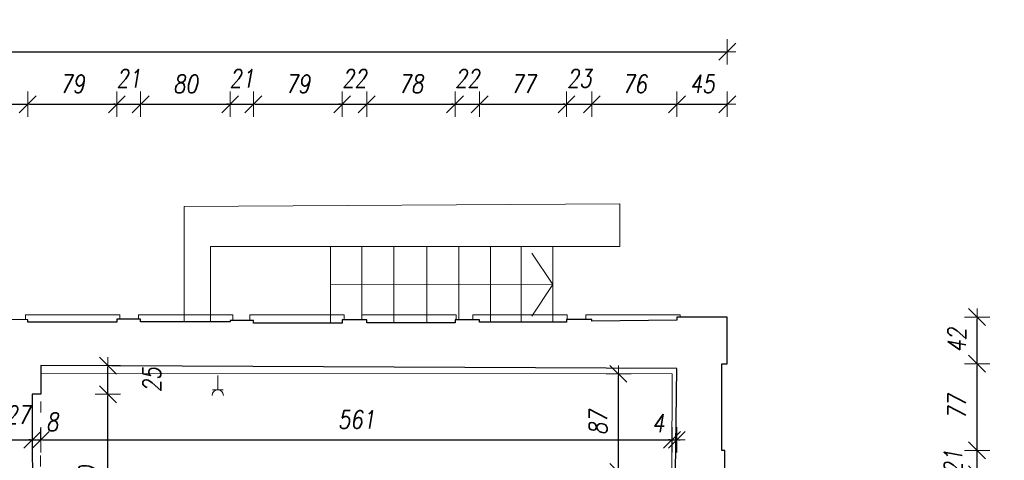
# Model space of a CAD drawing. Header units: millimetres. Extents: x -60479 to 14193, y -32440 to 949.
# Tile 67 of 68: x -7746 to 1006, y -2967 to 949. Entities that reach past the tile are written whole.
import ezdxf

# ---------------------------------------------------------------- set-up
doc = ezdxf.new("R2010")
doc.units = ezdxf.units.MM
doc.header["$LTSCALE"] = 8
doc.linetypes.add('ACAD_ISO03W100', pattern=[30, 12, -18])
doc.layers.get('Defpoints').update_dxf_attribs({"lineweight": 0})
for name, color, linetype, lineweight in [('A_DIMEN', 7, 'Continuous', 0), ('instalacje', 6, 'Continuous', 0), ('parter_parapet', 6, 'Continuous', 0), ('parter_podciąg', 2, 'ACAD_ISO03W100', 0), ('parter_rzut', 7, 'Continuous', 30), ('parter_widok', 4, 'Continuous', 0), ('RZUT_wymiarowanie', 2, 'Continuous', 0)]:
    doc.layers.add(name, color=color, linetype=linetype, lineweight=lineweight)
doc.styles.add('ROMANS1', font='romans.shx', dxfattribs={"width": 0.8, "oblique": 10})
doc.dimstyles.new('NARCH100', dxfattribs={"dimscale": 100, "dimtxt": 1.6, "dimasz": 0.15, "dimexe": 0, "dimexo": 0, "dimgap": 1, "dimtad": 1, "dimdec": 0, "dimlfac": 0.1, "dimrnd": 1, "dimdsep": 46, "dimtxsty": 'ROMANS1', "dimblk": 'wym', "dimcen": -1.5, "dimse1": 1, "dimse2": 1, "dimclrd": 4, "dimclre": 4, "dimclrt": 3, "dimadec": 0, "dimazin": 0, "dimtfac": 0.04, "dimtdec": 0, "dimtmove": 2, "dimatfit": 3, "dimldrblk": 'wym', "dimfxl": 0, "dimtolj": 1, "dimarcsym": 0})

# ---------------------------------------------------------------- blocks, each defined once
blk = doc.blocks.new('wym')
at = {"layer": 'A_DIMEN', "color": 4, "ltscale": 100}
for p, q in [((0, -7.5), (0, 7.5)), ((-5, -5), (5, 5)), ((-5, 0), (5, 0))]:
    blk.add_line(p, q, dxfattribs=at)
blk = doc.blocks.new('*D106')
at = {"layer": 'Defpoints', "color": 0, "transparency": 16777216}
for p in [(-7674.5, 197.8), (-8872.6, -1708.2), (-7674.5, -1717.5)]:
    blk.add_point(p, dxfattribs=at)
at = {"layer": 'RZUT_wymiarowanie', "color": 4, "lineweight": -2, "transparency": 16777216}
blk.add_line((-8857.6, 197.8), (-7689.5, 197.8), dxfattribs=at)
at = {"layer": 'RZUT_wymiarowanie', "color": 4, "lineweight": -2, "transparency": 16777216, "xscale": 15, "yscale": 15, "zscale": 15, "rotation": 179.9999999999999}
blk.add_blockref('wym', (-8872.6, 197.8), dxfattribs=at)
at = {"layer": 'RZUT_wymiarowanie', "color": 4, "lineweight": -2, "transparency": 16777216, "xscale": 15, "yscale": 15, "zscale": 15}
blk.add_blockref('wym', (-7674.5, 197.8), dxfattribs=at)
at = {"layer": 'RZUT_wymiarowanie', "color": 3, "transparency": 16777216, "insert": (-8273.5, 377.8), "char_height": 160, "attachment_point": 5, "style": 'ROMANS1'}
blk.add_mtext('\\A1;120', dxfattribs=at)
blk = doc.blocks.new('*D107')
at = {"layer": 'Defpoints', "color": 0, "transparency": 16777216}
for p in [(-6883, 197.8), (-7674.5, -1717.5), (-6883, -1713.9)]:
    blk.add_point(p, dxfattribs=at)
at = {"layer": 'RZUT_wymiarowanie', "color": 4, "lineweight": -2, "transparency": 16777216}
blk.add_line((-7659.5, 197.8), (-6898, 197.8), dxfattribs=at)
at = {"layer": 'RZUT_wymiarowanie', "color": 4, "lineweight": -2, "transparency": 16777216, "xscale": 15, "yscale": 15, "zscale": 15, "rotation": 179.9999999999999}
blk.add_blockref('wym', (-7674.5, 197.8), dxfattribs=at)
at = {"layer": 'RZUT_wymiarowanie', "color": 4, "lineweight": -2, "transparency": 16777216, "xscale": 15, "yscale": 15, "zscale": 15}
blk.add_blockref('wym', (-6883, 197.8), dxfattribs=at)
at = {"layer": 'RZUT_wymiarowanie', "color": 3, "transparency": 16777216, "insert": (-7278.7, 377.8), "char_height": 160, "attachment_point": 5, "style": 'ROMANS1'}
blk.add_mtext('\\A1;79', dxfattribs=at)
blk = doc.blocks.new('*D108')
at = {"layer": 'Defpoints', "color": 0, "transparency": 16777216}
for p in [(-6671.6, 197.8), (-6883, -1713.9), (-6671.6, -1713.9)]:
    blk.add_point(p, dxfattribs=at)
at = {"layer": 'RZUT_wymiarowanie', "color": 4, "lineweight": -2, "transparency": 16777216}
for p, q in [((-6898, 197.8), (-6913, 197.8)), ((-6883, 197.8), (-6671.6, 197.8)), ((-6656.6, 197.8), (-6641.6, 197.8))]:
    blk.add_line(p, q, dxfattribs=at)
at = {"layer": 'RZUT_wymiarowanie', "color": 4, "lineweight": -2, "transparency": 16777216, "xscale": 15, "yscale": 15, "zscale": 15}
for p, rotation in [((-6883, 197.8), 359.9999999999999), ((-6671.6, 197.8), 179.9999999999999)]:
    blk.add_blockref('wym', p, dxfattribs=dict(at, rotation=rotation))
at = {"layer": 'RZUT_wymiarowanie', "color": 3, "transparency": 16777216, "insert": (-6777.3, 427.8), "char_height": 160, "attachment_point": 5, "style": 'ROMANS1'}
blk.add_mtext('\\A1;21', dxfattribs=at)
blk = doc.blocks.new('*D109')
at = {"layer": 'Defpoints', "color": 0, "transparency": 16777216}
for p in [(-5875.2, 197.8), (-6671.6, -1713.9), (-5875.2, -1723.5)]:
    blk.add_point(p, dxfattribs=at)
at = {"layer": 'RZUT_wymiarowanie', "color": 4, "lineweight": -2, "transparency": 16777216}
blk.add_line((-6656.6, 197.8), (-5890.2, 197.8), dxfattribs=at)
at = {"layer": 'RZUT_wymiarowanie', "color": 4, "lineweight": -2, "transparency": 16777216, "xscale": 15, "yscale": 15, "zscale": 15, "rotation": 179.9999999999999}
blk.add_blockref('wym', (-6671.6, 197.8), dxfattribs=at)
at = {"layer": 'RZUT_wymiarowanie', "color": 4, "lineweight": -2, "transparency": 16777216, "xscale": 15, "yscale": 15, "zscale": 15}
blk.add_blockref('wym', (-5875.2, 197.8), dxfattribs=at)
at = {"layer": 'RZUT_wymiarowanie', "color": 3, "transparency": 16777216, "insert": (-6273.4, 377.8), "char_height": 160, "attachment_point": 5, "style": 'ROMANS1'}
blk.add_mtext('\\A1;80', dxfattribs=at)
blk = doc.blocks.new('*D110')
at = {"layer": 'Defpoints', "color": 0, "transparency": 16777216}
for p in [(-5669.2, 197.8), (-5875.2, -1723.5), (-5669.2, -1723.5)]:
    blk.add_point(p, dxfattribs=at)
at = {"layer": 'RZUT_wymiarowanie', "color": 4, "lineweight": -2, "transparency": 16777216}
for p, q in [((-5890.2, 197.8), (-5905.2, 197.8)), ((-5875.2, 197.8), (-5669.2, 197.8)), ((-5654.2, 197.8), (-5639.2, 197.8))]:
    blk.add_line(p, q, dxfattribs=at)
at = {"layer": 'RZUT_wymiarowanie', "color": 4, "lineweight": -2, "transparency": 16777216, "xscale": 15, "yscale": 15, "zscale": 15}
for p, rotation in [((-5875.2, 197.8), 359.9999999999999), ((-5669.2, 197.8), 179.9999999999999)]:
    blk.add_blockref('wym', p, dxfattribs=dict(at, rotation=rotation))
at = {"layer": 'RZUT_wymiarowanie', "color": 3, "transparency": 16777216, "insert": (-5772.2, 427.8), "char_height": 160, "attachment_point": 5, "style": 'ROMANS1'}
blk.add_mtext('\\A1;21', dxfattribs=at)
blk = doc.blocks.new('*D111')
at = {"layer": 'Defpoints', "color": 0, "transparency": 16777216}
for p in [(-4880.3, 197.8), (-5669.2, -1723.5), (-4880.3, -1719)]:
    blk.add_point(p, dxfattribs=at)
at = {"layer": 'RZUT_wymiarowanie', "color": 4, "lineweight": -2, "transparency": 16777216}
blk.add_line((-5654.2, 197.8), (-4895.3, 197.8), dxfattribs=at)
at = {"layer": 'RZUT_wymiarowanie', "color": 4, "lineweight": -2, "transparency": 16777216, "xscale": 15, "yscale": 15, "zscale": 15, "rotation": 179.9999999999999}
blk.add_blockref('wym', (-5669.2, 197.8), dxfattribs=at)
at = {"layer": 'RZUT_wymiarowanie', "color": 4, "lineweight": -2, "transparency": 16777216, "xscale": 15, "yscale": 15, "zscale": 15}
blk.add_blockref('wym', (-4880.3, 197.8), dxfattribs=at)
at = {"layer": 'RZUT_wymiarowanie', "color": 3, "transparency": 16777216, "insert": (-5274.8, 377.8), "char_height": 160, "attachment_point": 5, "style": 'ROMANS1'}
blk.add_mtext('\\A1;79', dxfattribs=at)
blk = doc.blocks.new('*D112')
at = {"layer": 'Defpoints', "color": 0, "transparency": 16777216}
for p in [(-4661.2, 197.8), (-4880.3, -1719), (-4661.2, -1719)]:
    blk.add_point(p, dxfattribs=at)
at = {"layer": 'RZUT_wymiarowanie', "color": 4, "lineweight": -2, "transparency": 16777216}
for p, q in [((-4895.3, 197.8), (-4910.3, 197.8)), ((-4880.3, 197.8), (-4661.2, 197.8)), ((-4646.2, 197.8), (-4631.2, 197.8))]:
    blk.add_line(p, q, dxfattribs=at)
at = {"layer": 'RZUT_wymiarowanie', "color": 4, "lineweight": -2, "transparency": 16777216, "xscale": 15, "yscale": 15, "zscale": 15}
for p, rotation in [((-4880.3, 197.8), 359.9999999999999), ((-4661.2, 197.8), 179.9999999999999)]:
    blk.add_blockref('wym', p, dxfattribs=dict(at, rotation=rotation))
at = {"layer": 'RZUT_wymiarowanie', "color": 3, "transparency": 16777216, "insert": (-4770.8, 427.8), "char_height": 160, "attachment_point": 5, "style": 'ROMANS1'}
blk.add_mtext('\\A1;22', dxfattribs=at)
blk = doc.blocks.new('*D113')
at = {"layer": 'Defpoints', "color": 0, "transparency": 16777216}
for p in [(-3876.8, 197.8), (-4661.2, -1719), (-3876.8, -1718.9)]:
    blk.add_point(p, dxfattribs=at)
at = {"layer": 'RZUT_wymiarowanie', "color": 4, "lineweight": -2, "transparency": 16777216}
blk.add_line((-4646.2, 197.8), (-3891.8, 197.8), dxfattribs=at)
at = {"layer": 'RZUT_wymiarowanie', "color": 4, "lineweight": -2, "transparency": 16777216, "xscale": 15, "yscale": 15, "zscale": 15, "rotation": 179.9999999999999}
blk.add_blockref('wym', (-4661.2, 197.8), dxfattribs=at)
at = {"layer": 'RZUT_wymiarowanie', "color": 4, "lineweight": -2, "transparency": 16777216, "xscale": 15, "yscale": 15, "zscale": 15}
blk.add_blockref('wym', (-3876.8, 197.8), dxfattribs=at)
at = {"layer": 'RZUT_wymiarowanie', "color": 3, "transparency": 16777216, "insert": (-4269, 377.8), "char_height": 160, "attachment_point": 5, "style": 'ROMANS1'}
blk.add_mtext('\\A1;78', dxfattribs=at)
blk = doc.blocks.new('*D114')
at = {"layer": 'Defpoints', "color": 0, "transparency": 16777216}
for p in [(-3658.5, 197.8), (-3876.8, -1718.9), (-3658.5, -1718.9)]:
    blk.add_point(p, dxfattribs=at)
at = {"layer": 'RZUT_wymiarowanie', "color": 4, "lineweight": -2, "transparency": 16777216}
for p, q in [((-3891.8, 197.8), (-3906.8, 197.8)), ((-3876.8, 197.8), (-3658.5, 197.8)), ((-3643.5, 197.8), (-3628.5, 197.8))]:
    blk.add_line(p, q, dxfattribs=at)
at = {"layer": 'RZUT_wymiarowanie', "color": 4, "lineweight": -2, "transparency": 16777216, "xscale": 15, "yscale": 15, "zscale": 15}
for p, rotation in [((-3876.8, 197.8), 359.9999999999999), ((-3658.5, 197.8), 179.9999999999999)]:
    blk.add_blockref('wym', p, dxfattribs=dict(at, rotation=rotation))
at = {"layer": 'RZUT_wymiarowanie', "color": 3, "transparency": 16777216, "insert": (-3767.6, 427.8), "char_height": 160, "attachment_point": 5, "style": 'ROMANS1'}
blk.add_mtext('\\A1;22', dxfattribs=at)
blk = doc.blocks.new('*D115')
at = {"layer": 'Defpoints', "color": 0, "transparency": 16777216}
for p in [(-2885.4, 197.8), (-3658.5, -1718.9), (-2885.4, -1715.1)]:
    blk.add_point(p, dxfattribs=at)
at = {"layer": 'RZUT_wymiarowanie', "color": 4, "lineweight": -2, "transparency": 16777216}
blk.add_line((-3643.5, 197.8), (-2900.4, 197.8), dxfattribs=at)
at = {"layer": 'RZUT_wymiarowanie', "color": 4, "lineweight": -2, "transparency": 16777216, "xscale": 15, "yscale": 15, "zscale": 15, "rotation": 179.9999999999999}
blk.add_blockref('wym', (-3658.5, 197.8), dxfattribs=at)
at = {"layer": 'RZUT_wymiarowanie', "color": 4, "lineweight": -2, "transparency": 16777216, "xscale": 15, "yscale": 15, "zscale": 15}
blk.add_blockref('wym', (-2885.4, 197.8), dxfattribs=at)
at = {"layer": 'RZUT_wymiarowanie', "color": 3, "transparency": 16777216, "insert": (-3271.9, 377.8), "char_height": 160, "attachment_point": 5, "style": 'ROMANS1'}
blk.add_mtext('\\A1;77', dxfattribs=at)
blk = doc.blocks.new('*D116')
at = {"layer": 'Defpoints', "color": 0, "transparency": 16777216}
for p in [(-2660.2, 197.8), (-2885.4, -1715.1), (-2660.2, -1715.1)]:
    blk.add_point(p, dxfattribs=at)
at = {"layer": 'RZUT_wymiarowanie', "color": 4, "lineweight": -2, "transparency": 16777216}
for p, q in [((-2900.4, 197.8), (-2915.4, 197.8)), ((-2885.4, 197.8), (-2660.2, 197.8)), ((-2645.2, 197.8), (-2630.2, 197.8))]:
    blk.add_line(p, q, dxfattribs=at)
at = {"layer": 'RZUT_wymiarowanie', "color": 4, "lineweight": -2, "transparency": 16777216, "xscale": 15, "yscale": 15, "zscale": 15}
for p, rotation in [((-2885.4, 197.8), 359.9999999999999), ((-2660.2, 197.8), 179.9999999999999)]:
    blk.add_blockref('wym', p, dxfattribs=dict(at, rotation=rotation))
at = {"layer": 'RZUT_wymiarowanie', "color": 3, "transparency": 16777216, "insert": (-2772.8, 427.8), "char_height": 160, "attachment_point": 5, "style": 'ROMANS1'}
blk.add_mtext('\\A1;23', dxfattribs=at)
blk = doc.blocks.new('*D117')
at = {"layer": 'Defpoints', "color": 0, "transparency": 16777216}
for p in [(-1903.8, 197.8), (-2660.2, -1715.1), (-1903.8, -1693.8)]:
    blk.add_point(p, dxfattribs=at)
at = {"layer": 'RZUT_wymiarowanie', "color": 4, "lineweight": -2, "transparency": 16777216}
blk.add_line((-2645.2, 197.8), (-1918.8, 197.8), dxfattribs=at)
at = {"layer": 'RZUT_wymiarowanie', "color": 4, "lineweight": -2, "transparency": 16777216, "xscale": 15, "yscale": 15, "zscale": 15, "rotation": 179.9999999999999}
blk.add_blockref('wym', (-2660.2, 197.8), dxfattribs=at)
at = {"layer": 'RZUT_wymiarowanie', "color": 4, "lineweight": -2, "transparency": 16777216, "xscale": 15, "yscale": 15, "zscale": 15}
blk.add_blockref('wym', (-1903.8, 197.8), dxfattribs=at)
at = {"layer": 'RZUT_wymiarowanie', "color": 3, "transparency": 16777216, "insert": (-2282, 377.8), "char_height": 160, "attachment_point": 5, "style": 'ROMANS1'}
blk.add_mtext('\\A1;76', dxfattribs=at)
blk = doc.blocks.new('*D118')
at = {"layer": 'Defpoints', "color": 0, "transparency": 16777216}
for p in [(-1456.7, 197.8), (-1903.8, -1693.8), (-1456.7, -1693.8)]:
    blk.add_point(p, dxfattribs=at)
at = {"layer": 'RZUT_wymiarowanie', "color": 4, "lineweight": -2, "transparency": 16777216}
blk.add_line((-1888.8, 197.8), (-1471.7, 197.8), dxfattribs=at)
at = {"layer": 'RZUT_wymiarowanie', "color": 4, "lineweight": -2, "transparency": 16777216, "xscale": 15, "yscale": 15, "zscale": 15, "rotation": 179.9999999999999}
blk.add_blockref('wym', (-1903.8, 197.8), dxfattribs=at)
at = {"layer": 'RZUT_wymiarowanie', "color": 4, "lineweight": -2, "transparency": 16777216, "xscale": 15, "yscale": 15, "zscale": 15}
blk.add_blockref('wym', (-1456.7, 197.8), dxfattribs=at)
at = {"layer": 'RZUT_wymiarowanie', "color": 3, "transparency": 16777216, "insert": (-1680.2, 377.8), "char_height": 160, "attachment_point": 5, "style": 'ROMANS1'}
blk.add_mtext('\\A1;45', dxfattribs=at)
blk = doc.blocks.new('*D119')
at = {"layer": 'Defpoints', "color": 0, "transparency": 16777216}
for p in [(-1456.7, 664.3), (-56027, -1738.3), (-1456.7, -1693.8)]:
    blk.add_point(p, dxfattribs=at)
at = {"layer": 'RZUT_wymiarowanie', "color": 4, "lineweight": -2, "transparency": 16777216}
blk.add_line((-56012, 664.3), (-1471.7, 664.3), dxfattribs=at)
at = {"layer": 'RZUT_wymiarowanie', "color": 4, "lineweight": -2, "transparency": 16777216, "xscale": 15, "yscale": 15, "zscale": 15, "rotation": 179.9999999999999}
blk.add_blockref('wym', (-56027, 664.3), dxfattribs=at)
at = {"layer": 'RZUT_wymiarowanie', "color": 4, "lineweight": -2, "transparency": 16777216, "xscale": 15, "yscale": 15, "zscale": 15}
blk.add_blockref('wym', (-1456.7, 664.3), dxfattribs=at)
at = {"layer": 'RZUT_wymiarowanie', "color": 3, "transparency": 16777216, "insert": (-28741.9, 844.3), "char_height": 160, "attachment_point": 5, "style": 'ROMANS1'}
blk.add_mtext('\\A1;5457', dxfattribs=at)
blk = doc.blocks.new('*D67')
at = {"layer": 'Defpoints', "color": 0, "transparency": 16777216}
for p in [(-1492.1, -2879.2), (763, -2879.2), (-1478.9, -3090.6)]:
    blk.add_point(p, dxfattribs=at)
at = {"layer": 'RZUT_wymiarowanie', "color": 4, "lineweight": -2, "transparency": 16777216}
for p, q in [((763, -2864.2), (763, -2849.2)), ((763, -3090.6), (763, -2879.2)), ((763, -3105.6), (763, -3120.6))]:
    blk.add_line(p, q, dxfattribs=at)
at = {"layer": 'RZUT_wymiarowanie', "color": 4, "lineweight": -2, "transparency": 16777216, "xscale": 15, "yscale": 15, "zscale": 15}
for p, rotation in [((763, -2879.2), 270), ((763, -3090.6), 90)]:
    blk.add_blockref('wym', p, dxfattribs=dict(at, rotation=rotation))
at = {"layer": 'RZUT_wymiarowanie', "color": 3, "transparency": 16777216, "insert": (550.4, -2984.9), "char_height": 160, "attachment_point": 5, "rotation": 90, "style": 'ROMANS1'}
blk.add_mtext('\\A1;21', dxfattribs=at)
blk = doc.blocks.new('*D68')
at = {"layer": 'Defpoints', "color": 0, "transparency": 16777216}
for p in [(-1456.7, -2109.2), (763, -2109.2), (-1492.1, -2879.2)]:
    blk.add_point(p, dxfattribs=at)
at = {"layer": 'RZUT_wymiarowanie', "color": 4, "lineweight": -2, "transparency": 16777216}
blk.add_line((763, -2864.2), (763, -2124.2), dxfattribs=at)
at = {"layer": 'RZUT_wymiarowanie', "color": 4, "lineweight": -2, "transparency": 16777216, "xscale": 15, "yscale": 15, "zscale": 15}
for p, rotation in [((763, -2109.2), 90), ((763, -2879.2), 270)]:
    blk.add_blockref('wym', p, dxfattribs=dict(at, rotation=rotation))
at = {"layer": 'RZUT_wymiarowanie', "color": 3, "transparency": 16777216, "insert": (583, -2494.2), "char_height": 160, "attachment_point": 5, "rotation": 90, "style": 'ROMANS1'}
blk.add_mtext('\\A1;77', dxfattribs=at)
blk = doc.blocks.new('*D69')
at = {"layer": 'Defpoints', "color": 0, "transparency": 16777216}
for p in [(-1456.7, -1693.8), (763, -1693.8), (-1456.7, -2109.2)]:
    blk.add_point(p, dxfattribs=at)
at = {"layer": 'RZUT_wymiarowanie', "color": 4, "lineweight": -2, "transparency": 16777216}
blk.add_line((763, -2094.2), (763, -1708.8), dxfattribs=at)
at = {"layer": 'RZUT_wymiarowanie', "color": 4, "lineweight": -2, "transparency": 16777216, "xscale": 15, "yscale": 15, "zscale": 15}
for p, rotation in [((763, -1693.8), 90), ((763, -2109.2), 270)]:
    blk.add_blockref('wym', p, dxfattribs=dict(at, rotation=rotation))
at = {"layer": 'RZUT_wymiarowanie', "color": 3, "transparency": 16777216, "insert": (583, -1901.5), "char_height": 160, "attachment_point": 5, "rotation": 90, "style": 'ROMANS1'}
blk.add_mtext('\\A1;42', dxfattribs=at)
blk = doc.blocks.new('*D70')
at = {"layer": 'Defpoints', "color": 0, "transparency": 16777216}
for p in [(-1456.7, -1693.8), (1246.5, -1693.8), (-1527.9, -26294.4)]:
    blk.add_point(p, dxfattribs=at)
at = {"layer": 'RZUT_wymiarowanie', "color": 4, "lineweight": -2, "transparency": 16777216}
blk.add_line((1246.5, -26279.4), (1246.5, -1708.8), dxfattribs=at)
at = {"layer": 'RZUT_wymiarowanie', "color": 4, "lineweight": -2, "transparency": 16777216, "xscale": 15, "yscale": 15, "zscale": 15}
for p, rotation in [((1246.5, -1693.8), 90), ((1246.5, -26294.4), 270)]:
    blk.add_blockref('wym', p, dxfattribs=dict(at, rotation=rotation))
at = {"layer": 'RZUT_wymiarowanie', "color": 3, "transparency": 16777216, "insert": (1066.5, -13994.1), "char_height": 160, "attachment_point": 5, "rotation": 90, "style": 'ROMANS1'}
blk.add_mtext('\\A1;2460', dxfattribs=at)
blk = doc.blocks.new('*D739')
at = {"layer": 'Defpoints', "color": 0, "transparency": 16777216}
for p in [(-2424.7, -2198.3), (-1948.1, -2198.3), (-1755.7, -3070.2)]:
    blk.add_point(p, dxfattribs=at)
at = {"layer": 'instalacje', "color": 4, "lineweight": -2, "transparency": 16777216}
blk.add_line((-2424.7, -3055.2), (-2424.7, -2213.3), dxfattribs=at)
at = {"layer": 'instalacje', "color": 4, "lineweight": -2, "transparency": 16777216, "xscale": 15, "yscale": 15, "zscale": 15}
for p, rotation in [((-2424.7, -2198.3), 90), ((-2424.7, -3070.2), 270)]:
    blk.add_blockref('wym', p, dxfattribs=dict(at, rotation=rotation))
at = {"layer": 'instalacje', "color": 3, "transparency": 16777216, "insert": (-2604.7, -2634.3), "char_height": 160, "attachment_point": 5, "rotation": 90, "style": 'ROMANS1'}
blk.add_mtext('\\A1;87', dxfattribs=at)
blk = doc.blocks.new('*D743')
at = {"layer": 'Defpoints', "color": 0, "transparency": 16777216}
for p in [(-7901.7, -2148.1), (-7634.4, -2380.4), (-7634.4, -2785.2)]:
    blk.add_point(p, dxfattribs=at)
at = {"layer": 'instalacje', "color": 4, "lineweight": -2, "transparency": 16777216}
blk.add_line((-7886.7, -2785.2), (-7649.4, -2785.2), dxfattribs=at)
at = {"layer": 'instalacje', "color": 4, "lineweight": -2, "transparency": 16777216, "xscale": 15, "yscale": 15, "zscale": 15, "rotation": 179.9999999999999}
blk.add_blockref('wym', (-7901.7, -2785.2), dxfattribs=at)
at = {"layer": 'instalacje', "color": 4, "lineweight": -2, "transparency": 16777216, "xscale": 15, "yscale": 15, "zscale": 15}
blk.add_blockref('wym', (-7634.4, -2785.2), dxfattribs=at)
at = {"layer": 'instalacje', "color": 3, "transparency": 16777216, "insert": (-7763.8, -2563.4), "char_height": 160, "attachment_point": 5, "style": 'ROMANS1'}
blk.add_mtext('\\A1;27', dxfattribs=at)
blk = doc.blocks.new('*D744')
at = {"layer": 'Defpoints', "color": 0, "transparency": 16777216}
for p in [(-7558.3, -2125.7), (-7634.4, -2380.4), (-7558.3, -2785.2)]:
    blk.add_point(p, dxfattribs=at)
at = {"layer": 'instalacje', "color": 4, "lineweight": -2, "transparency": 16777216}
for p, q in [((-7649.4, -2785.2), (-7664.4, -2785.2)), ((-7634.4, -2785.2), (-7558.3, -2785.2)), ((-7543.3, -2785.2), (-7528.3, -2785.2))]:
    blk.add_line(p, q, dxfattribs=at)
at = {"layer": 'instalacje', "color": 4, "lineweight": -2, "transparency": 16777216, "xscale": 15, "yscale": 15, "zscale": 15}
for p, rotation in [((-7634.4, -2785.2), 359.9999999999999), ((-7558.3, -2785.2), 179.9999999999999)]:
    blk.add_blockref('wym', p, dxfattribs=dict(at, rotation=rotation))
at = {"layer": 'instalacje', "color": 3, "transparency": 16777216, "insert": (-7457.9, -2626.7), "char_height": 160, "attachment_point": 5, "style": 'ROMANS1'}
blk.add_mtext('\\A1;8', dxfattribs=at)
blk = doc.blocks.new('*D745')
at = {"layer": 'Defpoints', "color": 0, "transparency": 16777216}
for p in [(-7558.3, -2125.7), (-1948.1, -2198.3), (-1948.1, -2785.2)]:
    blk.add_point(p, dxfattribs=at)
at = {"layer": 'instalacje', "color": 4, "lineweight": -2, "transparency": 16777216}
blk.add_line((-7543.3, -2785.2), (-1963.1, -2785.2), dxfattribs=at)
at = {"layer": 'instalacje', "color": 4, "lineweight": -2, "transparency": 16777216, "xscale": 15, "yscale": 15, "zscale": 15, "rotation": 179.9999999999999}
blk.add_blockref('wym', (-7558.3, -2785.2), dxfattribs=at)
at = {"layer": 'instalacje', "color": 4, "lineweight": -2, "transparency": 16777216, "xscale": 15, "yscale": 15, "zscale": 15}
blk.add_blockref('wym', (-1948.1, -2785.2), dxfattribs=at)
at = {"layer": 'instalacje', "color": 3, "transparency": 16777216, "insert": (-4753.2, -2605.2), "char_height": 160, "attachment_point": 5, "style": 'ROMANS1'}
blk.add_mtext('\\A1;561', dxfattribs=at)
blk = doc.blocks.new('*D667')
at = {"layer": 'Defpoints', "color": 0, "transparency": 16777216}
for p in [(-1905.5, -2151.9), (-1948.1, -2198.3), (-1905.5, -2785.2)]:
    blk.add_point(p, dxfattribs=at)
at = {"layer": 'instalacje', "color": 4, "lineweight": -2, "transparency": 16777216}
for p, q in [((-1963.1, -2785.2), (-1978.1, -2785.2)), ((-1948.1, -2785.2), (-1905.5, -2785.2)), ((-1890.5, -2785.2), (-1875.5, -2785.2))]:
    blk.add_line(p, q, dxfattribs=at)
at = {"layer": 'instalacje', "color": 4, "lineweight": -2, "transparency": 16777216, "xscale": 15, "yscale": 15, "zscale": 15}
for p, rotation in [((-1948.1, -2785.2), 359.9999999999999), ((-1905.5, -2785.2), 179.9999999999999)]:
    blk.add_blockref('wym', p, dxfattribs=dict(at, rotation=rotation))
at = {"layer": 'instalacje', "color": 3, "transparency": 16777216, "insert": (-2070.9, -2638), "char_height": 160, "attachment_point": 5, "style": 'ROMANS1'}
blk.add_mtext('\\A1;4', dxfattribs=at)
blk = doc.blocks.new('*D796')
at = {"layer": 'Defpoints', "color": 0, "transparency": 16777216}
for p in [(-7558.3, -2380.4), (-6961.3, -2380.4), (-7565.9, -3981.6)]:
    blk.add_point(p, dxfattribs=at)
at = {"layer": 'instalacje', "color": 4, "lineweight": -2, "transparency": 16777216}
blk.add_line((-6961.3, -3966.6), (-6961.3, -2395.4), dxfattribs=at)
at = {"layer": 'instalacje', "color": 4, "lineweight": -2, "transparency": 16777216, "xscale": 15, "yscale": 15, "zscale": 15}
for p, rotation in [((-6961.3, -2380.4), 90), ((-6961.3, -3981.6), 270)]:
    blk.add_blockref('wym', p, dxfattribs=dict(at, rotation=rotation))
at = {"layer": 'instalacje', "color": 3, "transparency": 16777216, "insert": (-7141.3, -3181), "char_height": 160, "attachment_point": 5, "rotation": 90, "style": 'ROMANS1'}
blk.add_mtext('\\A1;160', dxfattribs=at)
blk = doc.blocks.new('*D797')
at = {"layer": 'Defpoints', "color": 0, "transparency": 16777216}
for p in [(-7558.3, -2125.7), (-6961.3, -2125.7), (-7558.3, -2380.4)]:
    blk.add_point(p, dxfattribs=at)
at = {"layer": 'instalacje', "color": 4, "lineweight": -2, "transparency": 16777216}
blk.add_line((-6961.3, -2365.4), (-6961.3, -2140.7), dxfattribs=at)
at = {"layer": 'instalacje', "color": 4, "lineweight": -2, "transparency": 16777216, "xscale": 15, "yscale": 15, "zscale": 15}
for p, rotation in [((-6961.3, -2125.7), 90), ((-6961.3, -2380.4), 270)]:
    blk.add_blockref('wym', p, dxfattribs=dict(at, rotation=rotation))
at = {"layer": 'instalacje', "color": 3, "transparency": 16777216, "insert": (-6571.3, -2253), "char_height": 160, "attachment_point": 5, "rotation": 90, "style": 'ROMANS1'}
blk.add_mtext('\\A1;25', dxfattribs=at)

msp = doc.modelspace()

# ---------------------------------------------------------------- linework, layer by layer
at = {"layer": 'instalacje'}
for points in [[(-5985.3, -2340.6), (-5985.3, -2212.6)], [(-5937.4, -2340.6), (-6033.3, -2340.6)]]:
    msp.add_lwpolyline(points, dxfattribs=at)
msp.add_arc((-5985.3, -2390.8), 50.2, 0, 180, dxfattribs=at)
at = {"layer": 'parter_parapet'}
for points in [[(-7694.8, -1717.3), (-7694.8, -1674.7), (-6856.6, -1674.7), (-6856.6, -1713.9)], [(-6691.1, -1713.9), (-6691.1, -1674.7), (-5852.9, -1674.7), (-5852.9, -1723.5)], [(-5700.9, -1723.5), (-5700.9, -1674.7), (-4862.7, -1674.7), (-4862.7, -1719)], [(-4704.2, -1719), (-4704.2, -1674.7), (-3866.1, -1674.7), (-3866.1, -1718.9)], [(-3717.6, -1718.9), (-3717.6, -1674.7), (-2879.5, -1674.7), (-2879.5, -1715.1)], [(-2714, -1715.1), (-2714, -1674.7), (-1875.9, -1674.7), (-1875.9, -1693.8)]]:
    msp.add_lwpolyline(points, dxfattribs=at)
at = {"layer": 'parter_podciąg'}
msp.add_lwpolyline([(-7628.3, -4774.2), (-7218.5, -4774.2), (-7218.5, -3981.6), (-7565.9, -3981.6), (-7558.3, -2380.4)], dxfattribs=at)
at = {"layer": 'parter_rzut'}
for p, q in [((-7674.5, -1717.5), (-8872.6, -1708.2)), ((-7674.5, -1740.4), (-7674.5, -1717.5)), ((-6883, -1740.4), (-7674.5, -1740.4)), ((-6671.6, -1713.9), (-6883, -1713.9)), ((-6883, -1713.9), (-6883, -1740.4)), ((-6671.6, -1736.6), (-6671.6, -1713.9)), ((-5875.2, -1736.6), (-6671.6, -1736.6)), ((-5669.2, -1723.5), (-5875.2, -1723.5)), ((-5875.2, -1723.5), (-5875.2, -1736.6)), ((-5669.2, -1748.2), (-5669.2, -1723.5)), ((-4880.3, -1748.2), (-5669.2, -1748.2)), ((-4661.2, -1719), (-4880.3, -1719)), ((-4880.3, -1719), (-4880.3, -1748.2)), ((-4661.2, -1746.7), (-4661.2, -1719)), ((-3876.8, -1746.7), (-4661.2, -1746.7)), ((-3658.5, -1718.9), (-3876.8, -1718.9)), ((-3876.8, -1718.9), (-3876.8, -1746.7)), ((-3658.5, -1740.6), (-3658.5, -1718.9)), ((-2885.4, -1740.6), (-3658.5, -1740.6)), ((-2660.2, -1715.1), (-2885.4, -1715.1)), ((-2885.4, -1715.1), (-2885.4, -1740.6)), ((-2660.2, -1731.5), (-2660.2, -1715.1))]:
    msp.add_line(p, q, dxfattribs=at)
for points in [[(-1478.9, -3090.6), (-1478.9, -2879.2), (-1505.2, -2879.2), (-1505.2, -2109.2), (-1456.7, -2109.2), (-1456.7, -1693.8), (-1903.8, -1693.8), (-1903.8, -1721.9), (-2660.2, -1731.5)], [(-1902.8, -3070.2), (-1915.7, -3070.2), (-1905.5, -2151.9), (-7558.3, -2125.7), (-7558.3, -2380.4), (-7634.4, -2380.4), (-7628.2, -4810), (-7628.2, -4970.4), (-7581.7, -4970.4), (-7586, -5534.4), (-7107.5, -5530.3)]]:
    msp.add_lwpolyline(points, dxfattribs=at)
at = {"layer": 'parter_widok'}
for points in [[(-6285.3, -1739), (-6285.3, -711.5), (-2412.6, -688.5), (-2412.6, -1067.4), (-6050.4, -1067.4)], [(-6050.4, -1067.4), (-6050.4, -1736.6)], [(-4984.2, -1067.4), (-4984.2, -1748.2)], [(-4704, -1070.1), (-4704, -1719)], [(-4419.5, -1070.1), (-4419.5, -1746.7)], [(-4128.6, -1070.1), (-4128.6, -1746.7)], [(-3842.8, -1070.1), (-3842.8, -1718.9)], [(-3562.8, -1070.1), (-3562.8, -1740.6)], [(-3288.1, -1070.1), (-3288.1, -1740.6)], [(-3006.8, -1070.1), (-3006.8, -1740.6)], [(-7558.3, -2194.7), (-1948.1, -2198.3)], [(-1948.6, -3036.8), (-1948.1, -2198.3)], [(-1906, -2198.4), (-1906, -2198.4)]]:
    msp.add_lwpolyline(points, dxfattribs=at)
at = {"layer": 'RZUT_wymiarowanie'}
for points in [[(-4984.2, -1408.4), (-3006.8, -1405.4), (-3194.3, -1125.8)], [(-3006.8, -1405.4), (-3193.9, -1685.5)]]:
    msp.add_lwpolyline(points, dxfattribs=at)

# ---------------------------------------------------------------- dimensions: what is measured, and where the dimension line sits
at = {"layer": 'instalacje'}
for base, p1, p2, picture, middle in [((-6961.3, -2125.7), (-7558.3, -2380.4), (-7558.3, -2125.7), '*D797', (-6571.3, -2253)), ((-2424.7, -2198.3), (-1755.7, -3070.2), (-1948.1, -2198.3), '*D739', (-2604.7, -2634.3)), ((-6961.3, -2380.4), (-7565.9, -3981.6), (-7558.3, -2380.4), '*D796', (-7141.3, -3181))]:
    dim = msp.add_linear_dim(base=base, p1=p1, p2=p2, angle=90, dimstyle='NARCH100', dxfattribs=at)
    dim.commit()
    dim.dimension.update_dxf_attribs({"geometry": picture, "text_midpoint": middle})
for base, p1, p2, picture, middle in [((-7634.4, -2785.2), (-7901.7, -2148.1), (-7634.4, -2380.4), '*D743', (-7763.8, -2563.4)), ((-7558.3, -2785.2), (-7634.4, -2380.4), (-7558.3, -2125.7), '*D744', (-7457.9, -2626.7)), ((-1905.5, -2785.2), (-1948.1, -2198.3), (-1905.5, -2151.9), '*D667', (-2070.9, -2638))]:
    dim = msp.add_linear_dim(base=base, p1=p1, p2=p2, dimstyle='NARCH100', dxfattribs=at)
    dim.commit()
    dim.dimension.update_dxf_attribs({"geometry": picture, "text_midpoint": middle, "dimtype": 160})
dim = msp.add_linear_dim(base=(-1948.1, -2785.2), p1=(-7558.3, -2125.7), p2=(-1948.1, -2198.3), dimstyle='NARCH100', dxfattribs=at)
dim.commit()
dim.dimension.update_dxf_attribs({"geometry": '*D745', "text_midpoint": (-4753.2, -2605.2)})
at = {"layer": 'RZUT_wymiarowanie'}
for base, p1, p2, picture, middle in [((-1456.7, 664.3), (-56027, -1738.3), (-1456.7, -1693.8), '*D119', (-28741.9, 844.3)), ((-6671.6, 197.8), (-6883, -1713.9), (-6671.6, -1713.9), '*D108', (-6777.3, 427.8)), ((-5669.2, 197.8), (-5875.2, -1723.5), (-5669.2, -1723.5), '*D110', (-5772.2, 427.8)), ((-4661.2, 197.8), (-4880.3, -1719), (-4661.2, -1719), '*D112', (-4770.8, 427.8)), ((-3658.5, 197.8), (-3876.8, -1718.9), (-3658.5, -1718.9), '*D114', (-3767.6, 427.8)), ((-2660.2, 197.8), (-2885.4, -1715.1), (-2660.2, -1715.1), '*D116', (-2772.8, 427.8)), ((-7674.5, 197.8), (-8872.6, -1708.2), (-7674.5, -1717.5), '*D106', (-8273.5, 377.8)), ((-6883, 197.8), (-7674.5, -1717.5), (-6883, -1713.9), '*D107', (-7278.7, 377.8)), ((-5875.2, 197.8), (-6671.6, -1713.9), (-5875.2, -1723.5), '*D109', (-6273.4, 377.8)), ((-4880.3, 197.8), (-5669.2, -1723.5), (-4880.3, -1719), '*D111', (-5274.8, 377.8)), ((-3876.8, 197.8), (-4661.2, -1719), (-3876.8, -1718.9), '*D113', (-4269, 377.8)), ((-2885.4, 197.8), (-3658.5, -1718.9), (-2885.4, -1715.1), '*D115', (-3271.9, 377.8)), ((-1903.8, 197.8), (-2660.2, -1715.1), (-1903.8, -1693.8), '*D117', (-2282, 377.8)), ((-1456.7, 197.8), (-1903.8, -1693.8), (-1456.7, -1693.8), '*D118', (-1680.2, 377.8))]:
    dim = msp.add_linear_dim(base=base, p1=p1, p2=p2, dimstyle='NARCH100', dxfattribs=at)
    dim.commit()
    dim.dimension.update_dxf_attribs({"geometry": picture, "text_midpoint": middle})
for base, p1, p2, picture, middle in [((1246.5, -1693.8), (-1527.9, -26294.4), (-1456.7, -1693.8), '*D70', (1066.5, -13994.1)), ((763, -1693.8), (-1456.7, -2109.2), (-1456.7, -1693.8), '*D69', (583, -1901.5)), ((763, -2109.2), (-1492.1, -2879.2), (-1456.7, -2109.2), '*D68', (583, -2494.2))]:
    dim = msp.add_linear_dim(base=base, p1=p1, p2=p2, angle=90, dimstyle='NARCH100', dxfattribs=at)
    dim.commit()
    dim.dimension.update_dxf_attribs({"geometry": picture, "text_midpoint": middle})
dim = msp.add_linear_dim(base=(763, -2879.2), p1=(-1478.9, -3090.6), p2=(-1492.1, -2879.2), angle=90, dimstyle='NARCH100', dxfattribs=at)
dim.commit()
dim.dimension.update_dxf_attribs({"geometry": '*D67', "text_midpoint": (550.4, -2984.9), "dimtype": 160})

doc.saveas('drawing.dxf')
